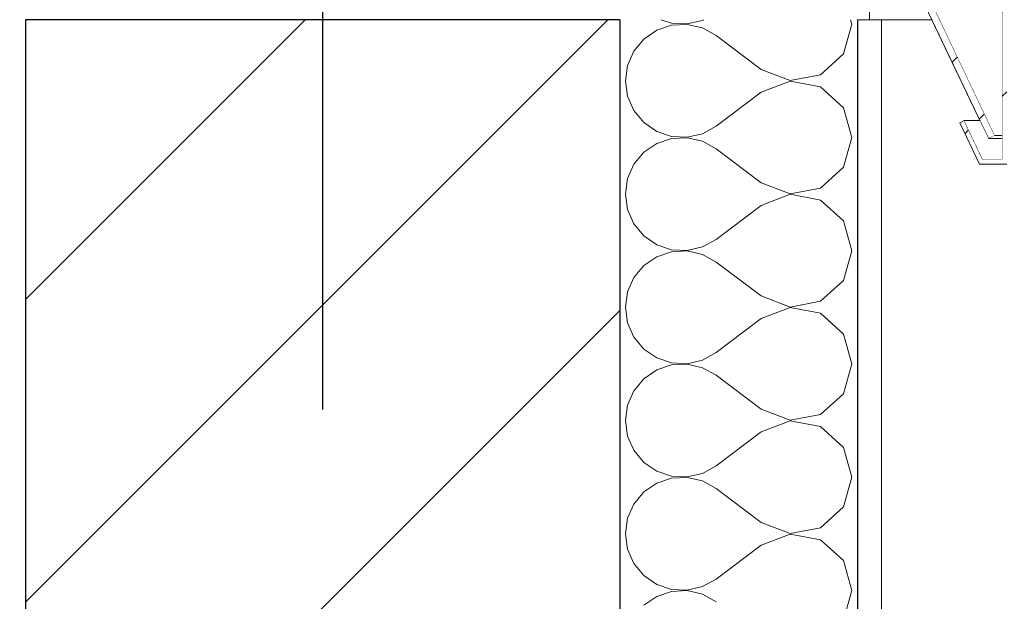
# Model space of a CAD drawing. Header units: millimetres. Extents: x 90539 to 127778, y -34922 to 14506.
# Tile 214 of 256: x 98915 to 99329, y 12495 to 12740. Entities that reach past the tile are written whole.
import ezdxf
from ezdxf.enums import TextEntityAlignment as Align

# ---------------------------------------------------------------- set-up
doc = ezdxf.new("R2010")
doc.units = ezdxf.units.MM
doc.header["$MEASUREMENT"] = 0
doc.linetypes.add('Kropki i Kreski', pattern=[360, 180, -90, 0, -90])
doc.linetypes.add('Wipeout_Contour', pattern=[1000, 0, -1000])
for name, color, linetype in [('Nowe_A-Obróbki', 7, 'Continuous'), ('Nowe_A-Osi', 7, 'Continuous'), ('Nowe_A-Wymiary-Wewnętrzne', 7, 'Continuous'), ('Nowe_A-Wymiary-Zewnętrzne', 7, 'Continuous'), ('Nowe_A-Ściany-Zewnętrzne', 7, 'Continuous')]:
    doc.layers.add(name, color=color, linetype=linetype)
for name, color, linetype, lineweight in [('Nowe_A-Obróbki_Nr_pióra__1', 7, 'Continuous', 13), ('Nowe_A-Obróbki_Nr_pióra__90', 7, 'Continuous', 13), ('Nowe_A-Osi_Nr_pióra__6', 5, 'Continuous', 13), ('Nowe_A-Wymiary-Wewnętrzne_Nr_pióra__46', 5, 'Continuous', 15), ('Nowe_A-Wymiary-Zewnętrzne_Nr_pióra__46', 5, 'Continuous', 15), ('Nowe_A-Ściany-Zewnętrzne_Nr_pióra__174', 7, 'Continuous', 5), ('Nowe_A-Ściany-Zewnętrzne_Nr_pióra__27', 7, 'Continuous', 25), ('Nowe_A-Ściany-Zewnętrzne_Nr_pióra__47', 7, 'Continuous', 15), ('Nowe_A-Ściany-Zewnętrzne_Nr_pióra__87', 7, 'Continuous', 13)]:
    doc.layers.add(name, color=color, linetype=linetype, lineweight=lineweight)
for name, color, linetype, lineweight, true_color in [('Nowe_A-Osi_Nr_pióra__25', 7, 'Continuous', 25, 0x40a5ff), ('Nowe_A-Wymiary-Wewnętrzne_Nr_pióra__45', 7, 'Continuous', 15, 0x40a5ff), ('Nowe_A-Wymiary-Wewnętrzne_Nr_pióra__85', 7, 'Continuous', 13, 0x80c2ff), ('Nowe_A-Wymiary-Zewnętrzne_Nr_pióra__45', 7, 'Continuous', 15, 0x40a5ff), ('Nowe_A-Wymiary-Zewnętrzne_Nr_pióra__85', 7, 'Continuous', 13, 0x80c2ff)]:
    doc.layers.add(name, color=color, linetype=linetype, lineweight=lineweight, true_color=true_color)
doc.styles.add('STYL_AUTOMATYCZNY_1', font='arial.ttf')
doc.styles.add('STYL_AUTOMATYCZNY_2', font='arial.ttf')
doc.dimstyles.new('STYL_AUTOMATYCZNY__1', dxfattribs={"dimtxt": 125, "dimasz": 47.5, "dimexe": 0.18, "dimexo": 20, "dimgap": 0, "dimtad": 1, "dimdec": 1, "dimlfac": 0.1, "dimzin": 0, "dimdsep": 46, "dimtxsty": 'STYL_AUTOMATYCZNY_2', "dimblk": 'ARROWHEAD_11', "dimblk1": 'ARROWHEAD_11', "dimblk2": 'ARROWHEAD_11', "dimcen": 0.09, "dimclrd": 256, "dimclre": 256, "dimclrt": 5, "dimadec": 1, "dimazin": 0, "dimtfac": 1, "dimtdec": 4, "dimtmove": 0, "dimatfit": 3, "dimfxl": 0, "dimtolj": 1, "dimtzin": 0, "dimarcsym": 0})
pattern_1 = [(45, (0, 0), (-88.38835, 88.38835), []), (45, (-17.68, 17.68), (-88.38835, 88.38835), []), (45, (-35.36, 35.36), (-88.38835, 88.38835), [])]

# ---------------------------------------------------------------- blocks, each defined once
blk = doc.blocks.new('ElemPrzekroju_145')
at = {"color": 254, "linetype": 'Wipeout_Contour', "lineweight": 0, "ltscale": 1104409.509105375}
blk.add_wipeout([(99277.6, 12009.57), (99267.6, 12009.07), (99267.6, 11986.04), (101108.6, 12078.09), (101108.6, 12679.29), (99318.93, 12679.29), (99310.66, 12696.68), (99312.46, 12697.54), (99319.01, 12697.54), (99298.82, 12740), (99277.6, 12740)], dxfattribs=at).dxf.layer = 'Nowe_A-Ściany-Zewnętrzne'
at = {"layer": 'Nowe_A-Ściany-Zewnętrzne_Nr_pióra__87', "color": 7, "linetype": 'Continuous', "lineweight": 13}
blk.add_line((99298.82, 12740), (99277.6, 12740), dxfattribs=at)
blk = doc.blocks.new('*X194')
at = {"layer": 'Nowe_A-Ściany-Zewnętrzne_Nr_pióra__174', "color": 7, "linetype": 'Continuous', "lineweight": 5}
for p, q in [((99189.37, 12737.68), (99183.14, 12735.58)), ((99184.95, 12740), (99189.37, 12738.51)), ((99189.37, 12738.51), (99195.93, 12738.19)), ((99195.93, 12738), (99189.37, 12737.68)), ((99195.93, 12738.19), (99202.33, 12739.68)), ((99202.33, 12736.51), (99195.93, 12738)), ((99202.33, 12739.68), (99202.91, 12740)), ((99261.66, 12725.58), (99265.22, 12738.1)), ((99265.22, 12738.1), (99264.68, 12740)), ((99183.14, 12735.58), (99177.73, 12731.86)), ((99208.07, 12733.33), (99202.33, 12736.51)), ((99227.12, 12719.05), (99208.07, 12733.33)), ((99177.73, 12731.86), (99173.53, 12726.8)), ((99173.53, 12726.8), (99170.89, 12720.79)), ((99252.06, 12716.8), (99261.66, 12725.58)), ((99170.89, 12720.79), (99169.98, 12714.29)), ((99227.12, 12719.05), (99239.27, 12714.38)), ((99239.27, 12714.38), (99252.06, 12716.8)), ((99169.98, 12714.29), (99170.89, 12707.78)), ((99239.27, 12714.19), (99227.12, 12709.52)), ((99252.06, 12711.77), (99239.27, 12714.19)), ((99227.12, 12709.52), (99208.07, 12695.24)), ((99261.66, 12702.99), (99252.06, 12711.77)), ((99170.89, 12707.78), (99173.53, 12701.77)), ((99173.53, 12701.77), (99177.73, 12696.71)), ((99265.22, 12690.48), (99261.66, 12702.99)), ((99177.73, 12696.71), (99183.14, 12692.99)), ((99183.14, 12692.99), (99189.37, 12690.89)), ((99195.93, 12690.57), (99202.33, 12692.06)), ((99202.33, 12692.06), (99208.07, 12695.24)), ((99183.14, 12687.96), (99177.73, 12684.24)), ((99189.37, 12690.06), (99183.14, 12687.96)), ((99189.37, 12690.89), (99195.93, 12690.57)), ((99195.93, 12690.38), (99189.37, 12690.06)), ((99202.33, 12688.89), (99195.93, 12690.38)), ((99208.07, 12685.71), (99202.33, 12688.89)), ((99261.66, 12677.96), (99265.22, 12690.48)), ((99177.73, 12684.24), (99173.53, 12679.18)), ((99227.12, 12671.43), (99208.07, 12685.71)), ((99173.53, 12679.18), (99170.89, 12673.17)), ((99252.06, 12669.18), (99261.66, 12677.96)), ((99170.89, 12673.17), (99169.98, 12666.67)), ((99227.12, 12671.43), (99239.27, 12666.76)), ((99239.27, 12666.76), (99252.06, 12669.18)), ((99169.98, 12666.67), (99170.89, 12660.16)), ((99239.27, 12666.57), (99227.12, 12661.9)), ((99252.06, 12664.15), (99239.27, 12666.57)), ((99261.66, 12655.37), (99252.06, 12664.15)), ((99170.89, 12660.16), (99173.53, 12654.15)), ((99227.12, 12661.9), (99208.07, 12647.62)), ((99265.22, 12642.86), (99261.66, 12655.37)), ((99173.53, 12654.15), (99177.73, 12649.09)), ((99177.73, 12649.09), (99183.14, 12645.37)), ((99202.33, 12644.44), (99208.07, 12647.62)), ((99183.14, 12645.37), (99189.37, 12643.27)), ((99189.37, 12642.44), (99183.14, 12640.34)), ((99189.37, 12643.27), (99195.93, 12642.95)), ((99195.93, 12642.76), (99189.37, 12642.44)), ((99195.93, 12642.95), (99202.33, 12644.44)), ((99202.33, 12641.27), (99195.93, 12642.76)), ((99261.66, 12630.34), (99265.22, 12642.86)), ((99183.14, 12640.34), (99177.73, 12636.62)), ((99208.07, 12638.1), (99202.33, 12641.27)), ((99227.12, 12623.81), (99208.07, 12638.1)), ((99177.73, 12636.62), (99173.53, 12631.57)), ((99173.53, 12631.57), (99170.89, 12625.55)), ((99252.06, 12621.56), (99261.66, 12630.34)), ((99170.89, 12625.55), (99169.98, 12619.05)), ((99227.12, 12623.81), (99239.27, 12619.14)), ((99239.27, 12619.14), (99252.06, 12621.56)), ((99169.98, 12619.05), (99170.89, 12612.54)), ((99239.27, 12618.95), (99227.12, 12614.29)), ((99252.06, 12616.53), (99239.27, 12618.95)), ((99227.12, 12614.29), (99208.07, 12600)), ((99261.66, 12607.76), (99252.06, 12616.53)), ((99170.89, 12612.54), (99173.53, 12606.53)), ((99173.53, 12606.53), (99177.73, 12601.47)), ((99265.22, 12595.24), (99261.66, 12607.76)), ((99177.73, 12601.47), (99183.14, 12597.75)), ((99183.14, 12597.75), (99189.37, 12595.65)), ((99195.93, 12595.33), (99202.33, 12596.82)), ((99202.33, 12596.82), (99208.07, 12600)), ((99183.14, 12592.72), (99177.73, 12589)), ((99189.37, 12594.82), (99183.14, 12592.72)), ((99189.37, 12595.65), (99195.93, 12595.33)), ((99195.93, 12595.14), (99189.37, 12594.82)), ((99202.33, 12593.66), (99195.93, 12595.14)), ((99208.07, 12590.48), (99202.33, 12593.66)), ((99261.66, 12582.72), (99265.22, 12595.24)), ((99177.73, 12589), (99173.53, 12583.95)), ((99227.12, 12576.19), (99208.07, 12590.48)), ((99173.53, 12583.95), (99170.89, 12577.93)), ((99252.06, 12573.94), (99261.66, 12582.72)), ((99170.89, 12577.93), (99169.98, 12571.43)), ((99227.12, 12576.19), (99239.27, 12571.52)), ((99239.27, 12571.52), (99252.06, 12573.94)), ((99169.98, 12571.43), (99170.89, 12564.92)), ((99239.27, 12571.33), (99227.12, 12566.67)), ((99252.06, 12568.91), (99239.27, 12571.33)), ((99261.66, 12560.14), (99252.06, 12568.91)), ((99170.89, 12564.92), (99173.53, 12558.91)), ((99227.12, 12566.67), (99208.07, 12552.38)), ((99265.22, 12547.62), (99261.66, 12560.14)), ((99173.53, 12558.91), (99177.73, 12553.85)), ((99177.73, 12553.85), (99183.14, 12550.13)), ((99202.33, 12549.2), (99208.07, 12552.38)), ((99183.14, 12550.13), (99189.37, 12548.03)), ((99189.37, 12547.2), (99183.14, 12545.11)), ((99189.37, 12548.03), (99195.93, 12547.72)), ((99195.93, 12547.52), (99189.37, 12547.2)), ((99195.93, 12547.72), (99202.33, 12549.2)), ((99202.33, 12546.04), (99195.93, 12547.52)), ((99261.66, 12535.1), (99265.22, 12547.62)), ((99183.14, 12545.11), (99177.73, 12541.39)), ((99208.07, 12542.86), (99202.33, 12546.04)), ((99227.12, 12528.57), (99208.07, 12542.86)), ((99177.73, 12541.39), (99173.53, 12536.33)), ((99173.53, 12536.33), (99170.89, 12530.32)), ((99252.06, 12526.32), (99261.66, 12535.1)), ((99170.89, 12530.32), (99169.98, 12523.81)), ((99227.12, 12528.57), (99239.27, 12523.91)), ((99239.27, 12523.91), (99252.06, 12526.32)), ((99169.98, 12523.81), (99170.89, 12517.3)), ((99239.27, 12523.71), (99227.12, 12519.05)), ((99252.06, 12521.3), (99239.27, 12523.71)), ((99227.12, 12519.05), (99208.07, 12504.76)), ((99261.66, 12512.52), (99252.06, 12521.3)), ((99170.89, 12517.3), (99173.53, 12511.29)), ((99173.53, 12511.29), (99177.73, 12506.23)), ((99265.22, 12500), (99261.66, 12512.52)), ((99177.73, 12506.23), (99183.14, 12502.51)), ((99183.14, 12502.51), (99189.37, 12500.41)), ((99195.93, 12500.1), (99202.33, 12501.58)), ((99202.33, 12501.58), (99208.07, 12504.76)), ((99183.14, 12497.49), (99177.73, 12493.77)), ((99189.37, 12499.59), (99183.14, 12497.49)), ((99189.37, 12500.41), (99195.93, 12500.1)), ((99195.93, 12499.9), (99189.37, 12499.59)), ((99202.33, 12498.42), (99195.93, 12499.9)), ((99208.07, 12495.24), (99202.33, 12498.42)), ((99261.66, 12487.48), (99265.22, 12500))]:
    blk.add_line(p, q, dxfattribs=at)
blk = doc.blocks.new('ElemPrzekroju_159')
at = {"layer": 'Nowe_A-Ściany-Zewnętrzne', "linetype": 'Continuous', "lineweight": 0, "true_color": 0x000000}
h = blk.add_hatch(dxfattribs=at)
h.set_pattern_fill('Bloczki_ceramiczne', color=18, style=0, pattern_type=2)
h.set_pattern_definition([(45, (0, 0), (-63.63961, 63.63961), [])])
h.paths.add_polyline_path([(98917.6, 12740), (98917.6, 12240), (99167.6, 12240), (99167.6, 12740)])
h = blk.add_hatch(dxfattribs=at)
h.set_pattern_fill('Tynk', color=18, style=0, pattern_type=2)
h.set_pattern_definition([(0, (0, 0), (0, 86.60254), [0, -50]), (0, (25, 43.3), (0, 86.60254), [0, -50])])
h.paths.add_polyline_path([(99267.6, 12240), (99277.6, 12240), (99277.6, 12740), (99267.6, 12740)])
at = {"layer": 'Nowe_A-Ściany-Zewnętrzne_Nr_pióra__27', "color": 7, "linetype": 'Continuous', "lineweight": 25}
for p, q in [((98917.6, 12740), (98917.6, 12240)), ((99167.6, 12740), (98917.6, 12740)), ((99167.6, 12740), (99167.6, 12240)), ((99267.6, 12740), (99267.6, 12240))]:
    blk.add_line(p, q, dxfattribs=at)
at = {"layer": 'Nowe_A-Ściany-Zewnętrzne_Nr_pióra__47', "color": 7, "linetype": 'Continuous', "lineweight": 15}
for p, q in [((99272.6, 12740), (99267.6, 12740)), ((99277.6, 12740), (99272.6, 12740)), ((99277.6, 12740), (99277.6, 12240))]:
    blk.add_line(p, q, dxfattribs=at)
at = {"layer": 'Nowe_A-Ściany-Zewnętrzne', "lineweight": 0}
blk.add_blockref('*X194', (0, 0), dxfattribs=at)
blk = doc.blocks.new('ElemPrzekroju_336')
at = {"layer": 'Nowe_A-Obróbki', "linetype": 'Continuous', "lineweight": 0, "true_color": 0x000000}
h = blk.add_hatch(dxfattribs=at)
h.set_pattern_fill('Aluminium', color=18, style=0, pattern_type=2)
h.set_pattern_definition(pattern_1)
h.paths.add_polyline_path([(98654.74, 12846.37), (98654.74, 12628.9), (98666.32, 12628.9), (98672.24, 12647.62), (98670.33, 12648.23), (98664.85, 12630.9), (98656.74, 12630.9), (98656.74, 12843.82), (98729.2, 12825.85), (99328.31, 12825.85), (99328.31, 12681.29), (99320.19, 12681.29), (99312.46, 12697.54), (99310.66, 12696.68), (99318.93, 12679.29), (99330.31, 12679.29), (99330.31, 12827.85), (98729.44, 12827.85)])
h = blk.add_hatch(dxfattribs=at)
h.set_pattern_fill('Aluminium', color=18, style=0, pattern_type=2)
h.set_pattern_definition(pattern_1)
h.paths.add_polyline_path([(98659.74, 12640.9), (98662.6, 12640), (98710.56, 12791.77), (99274.21, 12791.77), (99322.6, 12690), (99325.31, 12691.29), (99276.1, 12794.77), (99156.85, 12794.77), (99007.6, 12794.77), (98858.34, 12794.77), (98828.34, 12794.77), (98708.37, 12794.77)])
at = {"layer": 'Nowe_A-Obróbki_Nr_pióra__1', "color": 7, "linetype": 'Continuous', "lineweight": 13}
for p, q in [((99328.31, 12825.85), (99328.31, 12681.29)), ((99274.21, 12791.77), (99322.6, 12690)), ((99276.1, 12794.77), (99325.31, 12691.29)), ((99312.46, 12697.54), (99310.66, 12696.68)), ((99310.66, 12696.68), (99318.93, 12679.29)), ((99312.46, 12697.54), (99320.19, 12681.29)), ((99325.31, 12691.29), (99322.6, 12690)), ((99328.31, 12681.29), (99320.19, 12681.29)), ((99330.31, 12679.29), (99318.93, 12679.29))]:
    blk.add_line(p, q, dxfattribs=at)
at = {"layer": 'Nowe_A-Obróbki_Nr_pióra__1', "color": 7, "linetype": 'Continuous', "lineweight": 13, "flags": 128}
blk.add_lwpolyline([(99272.6, 12790), (99272.6, 12770), (99272.6, 12740)], dxfattribs=at)
blk = doc.blocks.new('ElemPrzekroju_340')
at = {"color": 254, "linetype": 'Wipeout_Contour', "lineweight": 0, "ltscale": 600774.435056}
blk.add_wipeout([(99312.46, 12697.54), (99320.19, 12681.29), (99328.31, 12681.29), (99328.31, 12690), (99322.6, 12690), (99319.01, 12697.54)], dxfattribs=at).dxf.layer = 'Nowe_A-Obróbki'
at = {"color": 254, "linetype": 'Wipeout_Contour', "lineweight": 0, "ltscale": 400513.906725}
blk.add_wipeout([(99328.31, 12794.77), (99276.1, 12794.77), (99325.31, 12691.29), (99328.31, 12691.29)], dxfattribs=at).dxf.layer = 'Nowe_A-Obróbki'
at = {"layer": 'Nowe_A-Obróbki_Nr_pióra__90', "color": 7, "linetype": 'Continuous', "lineweight": 13}
blk.add_line((99319.01, 12697.54), (99312.46, 12697.54), dxfattribs=at)
at = {"color": 254, "linetype": 'Wipeout_Contour', "lineweight": 0, "ltscale": 1096352.581302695}
blk.add_wipeout([(98710.56, 12791.77), (98662.6, 12640), (98667.73, 12640), (98670.33, 12648.23), (98707.6, 12648.23), (98707.6, 12740), (98712.6, 12740), (98712.6, 12790), (99272.6, 12790), (99275.05, 12790), (99274.21, 12791.77)], dxfattribs=at).dxf.layer = 'Nowe_A-Obróbki'
at = {"color": 254, "linetype": 'Wipeout_Contour', "lineweight": 0, "ltscale": 400533.822838}
blk.add_wipeout([(99325.31, 12691.29), (99322.6, 12690), (99328.31, 12690), (99328.31, 12691.29)], dxfattribs=at).dxf.layer = 'Nowe_A-Obróbki'
at = {"layer": 'Nowe_A-Obróbki_Nr_pióra__90', "color": 7, "linetype": 'Continuous', "lineweight": 13}
for p, q in [((99328.31, 12690), (99322.6, 12690)), ((99328.31, 12691.29), (99325.31, 12691.29))]:
    blk.add_line(p, q, dxfattribs=at)
blk = doc.blocks.new('Standardowy znacznik osi[1]', base_point=(99042.6, 13756.05))
at = {"layer": 'Nowe_A-Osi_Nr_pióra__25', "color": 161, "linetype": 'Kropki i Kreski', "lineweight": 25, "true_color": 0x40a5ff}
blk.add_line((99042.6, 12756.05), (99042.6, -1000), dxfattribs=at)
at = {"layer": 'Nowe_A-Osi_Nr_pióra__6', "color": 5, "lineweight": 13, "style": 'STYL_AUTOMATYCZNY_1'}
for tag, p in [('AC_MarkerText_1_0', (99042.6, 14331.05)), ('AC_MarkerText_1_1', (99042.6, -2175))]:
    blk.add_attdef(tag, text='', height=400, rotation=360, dxfattribs=at).set_placement(p, align=Align.TOP_CENTER)
blk = doc.blocks.new('*D700')
at = {"layer": 'Nowe_A-Wymiary-Wewnętrzne_Nr_pióra__45', "linetype": 'Continuous', "lineweight": 15, "true_color": 0x40a5ff}
for points in [[(100131.34, 12846.37), (100132.29, 12841.59), (100135, 12837.54), (100139.06, 12834.83), (100143.84, 12833.87), (100148.62, 12834.83), (100152.68, 12837.54), (100155.39, 12841.59), (100156.34, 12846.37), (100155.39, 12851.16), (100152.68, 12855.21), (100148.62, 12857.92), (100143.84, 12858.87), (100139.06, 12857.92), (100135, 12855.21), (100132.29, 12851.16)], [(100131.34, 12240), (100132.29, 12235.22), (100135, 12231.16), (100139.06, 12228.45), (100143.84, 12227.5), (100148.62, 12228.45), (100152.68, 12231.16), (100155.39, 12235.22), (100156.34, 12240), (100155.39, 12244.78), (100152.68, 12248.84), (100148.62, 12251.55), (100143.84, 12252.5), (100139.06, 12251.55), (100135, 12248.84), (100132.29, 12244.78)]]:
    blk.add_hatch(color=161, dxfattribs=at).paths.add_polyline_path(points)
at = {"layer": 'Nowe_A-Wymiary-Wewnętrzne_Nr_pióra__45', "color": 161, "linetype": 'Continuous', "lineweight": 15, "true_color": 0x40a5ff}
for centre in [(100143.84, 12846.37), (100143.84, 12240)]:
    blk.add_circle(centre, 12.5, dxfattribs=at)
at = {"layer": 'Nowe_A-Wymiary-Wewnętrzne_Nr_pióra__85', "color": 151, "linetype": 'Continuous', "lineweight": 13, "true_color": 0x80c2ff}
for p, q in [((100143.84, 12858.87), (100143.84, 12871.37)), ((100131.34, 12846.37), (100096.96, 12846.37)), ((100190.71, 12846.37), (100156.34, 12846.37)), ((100143.84, 12252.5), (100143.84, 12833.87)), ((100131.34, 12240), (100096.96, 12240)), ((100190.71, 12240), (100156.34, 12240))]:
    blk.add_line(p, q, dxfattribs=at)
at = {"layer": 'Nowe_A-Wymiary-Wewnętrzne_Nr_pióra__46', "color": 5, "lineweight": 15, "char_height": 125, "attachment_point": 7, "rotation": 90, "style": 'STYL_AUTOMATYCZNY_2'}
for s, insert in [('\\A1;{\\pql;\\fArial|b0|i0|c238|p0;\\W1.000000;60,6}', (100118.84, 12858.87)), ('\\A1;{\\pql;\\fArial|b0|i0|c238|p0;\\W1.000000;23,0}', (100118.84, 12252.5))]:
    blk.add_mtext(s, dxfattribs=dict(at, insert=insert))
blk = doc.blocks.new('ARROWHEAD_11')
at = {"color": 0, "linetype": 'Continuous', "lineweight": 0}
blk.add_line((0, 0), (-1, 0), dxfattribs=at)
at = {"color": 0, "linetype": 'Continuous', "lineweight": 0, "const_width": 0.25, "flags": 128}
blk.add_lwpolyline([(-0.125, 0, 1), (0.125, 0, 1)], format="xyb", close=True, dxfattribs=at)
blk = doc.blocks.new('*D748')
at = {"layer": 'Nowe_A-Wymiary-Zewnętrzne_Nr_pióra__45', "linetype": 'Continuous', "lineweight": 15, "true_color": 0x40a5ff}
for points in [[(119375.13, 12845), (119376.08, 12840.22), (119378.79, 12836.16), (119382.84, 12833.45), (119387.63, 12832.5), (119392.41, 12833.45), (119396.47, 12836.16), (119399.18, 12840.22), (119400.13, 12845), (119399.18, 12849.78), (119396.47, 12853.84), (119392.41, 12856.55), (119387.63, 12857.5), (119382.84, 12856.55), (119378.79, 12853.84), (119376.08, 12849.78)], [(119375.13, -450), (119376.08, -454.78), (119378.79, -458.84), (119382.84, -461.55), (119387.63, -462.5), (119392.41, -461.55), (119396.47, -458.84), (119399.18, -454.78), (119400.13, -450), (119399.18, -445.22), (119396.47, -441.16), (119392.41, -438.45), (119387.63, -437.5), (119382.84, -438.45), (119378.79, -441.16), (119376.08, -445.22)]]:
    blk.add_hatch(color=161, dxfattribs=at).paths.add_polyline_path(points)
at = {"layer": 'Nowe_A-Wymiary-Zewnętrzne_Nr_pióra__45', "color": 161, "linetype": 'Continuous', "lineweight": 15, "true_color": 0x40a5ff}
for centre in [(119387.63, 12845), (119387.63, -450)]:
    blk.add_circle(centre, 12.5, dxfattribs=at)
at = {"layer": 'Nowe_A-Wymiary-Zewnętrzne_Nr_pióra__85', "color": 151, "linetype": 'Continuous', "lineweight": 13, "true_color": 0x80c2ff}
for p, q in [((119387.63, 12857.5), (119387.63, 12870)), ((119375.13, 12845), (119340.75, 12845)), ((119434.5, 12845), (119400.13, 12845)), ((119387.63, -437.5), (119387.63, 12832.5)), ((119375.13, -450), (119340.75, -450)), ((119434.5, -450), (119400.13, -450)), ((119387.63, -475), (119387.63, -462.5))]:
    blk.add_line(p, q, dxfattribs=at)
at = {"layer": 'Nowe_A-Wymiary-Zewnętrzne_Nr_pióra__46', "color": 5, "lineweight": 15, "insert": (119362.63, 5911.52), "char_height": 125, "attachment_point": 7, "rotation": 90, "style": 'STYL_AUTOMATYCZNY_2'}
blk.add_mtext('\\A1;{\\pql;\\fArial|b0|i0|c238|p0;\\W1.000000;1\xa0329,5}', dxfattribs=at)
blk = doc.blocks.new('*D761')
at = {"layer": 'Nowe_A-Wymiary-Zewnętrzne_Nr_pióra__45', "linetype": 'Continuous', "lineweight": 15, "true_color": 0x40a5ff}
for points in [[(119168.14, 12620), (119169.09, 12615.22), (119171.8, 12611.16), (119175.86, 12608.45), (119180.64, 12607.5), (119185.43, 12608.45), (119189.48, 12611.16), (119192.19, 12615.22), (119193.14, 12620), (119192.19, 12624.78), (119189.48, 12628.84), (119185.43, 12631.55), (119180.64, 12632.5), (119175.86, 12631.55), (119171.8, 12628.84), (119169.09, 12624.78)], [(119168.14, 12240), (119169.09, 12235.22), (119171.8, 12231.16), (119175.86, 12228.45), (119180.64, 12227.5), (119185.43, 12228.45), (119189.48, 12231.16), (119192.19, 12235.22), (119193.14, 12240), (119192.19, 12244.78), (119189.48, 12248.84), (119185.43, 12251.55), (119180.64, 12252.5), (119175.86, 12251.55), (119171.8, 12248.84), (119169.09, 12244.78)]]:
    blk.add_hatch(color=161, dxfattribs=at).paths.add_polyline_path(points)
at = {"layer": 'Nowe_A-Wymiary-Zewnętrzne_Nr_pióra__45', "color": 161, "linetype": 'Continuous', "lineweight": 15, "true_color": 0x40a5ff}
for centre in [(119180.64, 12620), (119180.64, 12240)]:
    blk.add_circle(centre, 12.5, dxfattribs=at)
at = {"layer": 'Nowe_A-Wymiary-Zewnętrzne_Nr_pióra__85', "color": 151, "linetype": 'Continuous', "lineweight": 13, "true_color": 0x80c2ff}
for p, q in [((119168.14, 12620), (119133.77, 12620)), ((119227.52, 12620), (119193.14, 12620)), ((119180.64, 12252.5), (119180.64, 12607.5)), ((119168.14, 12240), (119133.77, 12240)), ((119227.52, 12240), (119193.14, 12240))]:
    blk.add_line(p, q, dxfattribs=at)
at = {"layer": 'Nowe_A-Wymiary-Zewnętrzne_Nr_pióra__46', "color": 5, "lineweight": 15, "insert": (119155.64, 12263.17), "char_height": 125, "attachment_point": 7, "rotation": 90, "style": 'STYL_AUTOMATYCZNY_2'}
blk.add_mtext('\\A1;{\\pql;\\fArial|b0|i0|c238|p0;\\W1.000000;38,0}', dxfattribs=at)
blk = doc.blocks.new('*D762')
at = {"layer": 'Nowe_A-Wymiary-Zewnętrzne_Nr_pióra__45', "linetype": 'Continuous', "lineweight": 15, "true_color": 0x40a5ff}
for points in [[(119168.14, 12845), (119169.09, 12840.22), (119171.8, 12836.16), (119175.86, 12833.45), (119180.64, 12832.5), (119185.43, 12833.45), (119189.48, 12836.16), (119192.19, 12840.22), (119193.14, 12845), (119192.19, 12849.78), (119189.48, 12853.84), (119185.43, 12856.55), (119180.64, 12857.5), (119175.86, 12856.55), (119171.8, 12853.84), (119169.09, 12849.78)], [(119168.14, 12620), (119169.09, 12615.22), (119171.8, 12611.16), (119175.86, 12608.45), (119180.64, 12607.5), (119185.43, 12608.45), (119189.48, 12611.16), (119192.19, 12615.22), (119193.14, 12620), (119192.19, 12624.78), (119189.48, 12628.84), (119185.43, 12631.55), (119180.64, 12632.5), (119175.86, 12631.55), (119171.8, 12628.84), (119169.09, 12624.78)]]:
    blk.add_hatch(color=161, dxfattribs=at).paths.add_polyline_path(points)
at = {"layer": 'Nowe_A-Wymiary-Zewnętrzne_Nr_pióra__45', "color": 161, "linetype": 'Continuous', "lineweight": 15, "true_color": 0x40a5ff}
blk.add_circle((119180.64, 12845), 12.5, dxfattribs=at)
at = {"layer": 'Nowe_A-Wymiary-Zewnętrzne_Nr_pióra__85', "color": 151, "linetype": 'Continuous', "lineweight": 13, "true_color": 0x80c2ff}
for p, q in [((119180.64, 12857.5), (119180.64, 12870)), ((119168.14, 12845), (119133.77, 12845)), ((119227.52, 12845), (119193.14, 12845)), ((119180.64, 12632.5), (119180.64, 12832.5))]:
    blk.add_line(p, q, dxfattribs=at)
at = {"layer": 'Nowe_A-Wymiary-Zewnętrzne_Nr_pióra__46', "color": 5, "lineweight": 15, "insert": (119155.64, 12857.5), "char_height": 125, "attachment_point": 7, "rotation": 90, "style": 'STYL_AUTOMATYCZNY_2'}
blk.add_mtext('\\A1;{\\pql;\\fArial|b0|i0|c238|p0;\\W1.000000;22,5}', dxfattribs=at)

msp = doc.modelspace()

# ---------------------------------------------------------------- block references
at = {"layer": 'Nowe_A-Ściany-Zewnętrzne', "lineweight": 0}
msp.add_blockref('ElemPrzekroju_145', (0, 0), dxfattribs=at)

# ---------------------------------------------------------------- next in the draw order: block references
at = {"layer": 'Nowe_A-Obróbki', "lineweight": 0}
msp.add_blockref('ElemPrzekroju_336', (0, 0), dxfattribs=at)
at = {"layer": 'Nowe_A-Ściany-Zewnętrzne', "lineweight": 0}
msp.add_blockref('ElemPrzekroju_159', (0, 0), dxfattribs=at)

# ---------------------------------------------------------------- next in the draw order: block references
at = {"layer": 'Nowe_A-Obróbki', "lineweight": 0}
msp.add_blockref('ElemPrzekroju_340', (0, 0), dxfattribs=at)

# ---------------------------------------------------------------- next in the draw order: block references
at = {"layer": 'Nowe_A-Osi', "color": 8, "linetype": 'Continuous', "lineweight": 13}
msp.add_blockref('Standardowy znacznik osi[1]', (99042.6, 13756.05), dxfattribs=at)

# ---------------------------------------------------------------- next in the draw order: dimensions: what is measured, and where the dimension line sits
at = {"layer": 'Nowe_A-Wymiary-Wewnętrzne', "color": 151, "linetype": 'Continuous', "lineweight": 13, "true_color": 0x80c2ff}
dim = msp.add_linear_dim(base=(100143.84, 12846.37), p1=(99277.6, 12240), p2=(98654.74, 12846.37), angle=90, dimstyle='STYL_AUTOMATYCZNY__1', dxfattribs=at)
dim.commit()
dim.dimension.update_dxf_attribs({"geometry": '*D700', "text_midpoint": (100056.34, 13020.7), "dimtype": 160, "text_rotation": 90})
at = {"layer": 'Nowe_A-Wymiary-Zewnętrzne', "color": 151, "linetype": 'Continuous', "lineweight": 13, "true_color": 0x80c2ff}
for base, p1, p2, picture, middle in [((119180.64, 12845), (98666.67, 12620), (98654.74, 12845), '*D762', (119093.14, 13019.32)), ((119387.63, 12845), (95120.09, -450), (98654.74, 12845), '*D748', (119300.13, 6192.64)), ((119180.64, 12620), (98707.6, 12240), (98666.67, 12620), '*D761', (119093.14, 12425))]:
    dim = msp.add_linear_dim(base=base, p1=p1, p2=p2, angle=90, dimstyle='STYL_AUTOMATYCZNY__1', dxfattribs=at)
    dim.commit()
    dim.dimension.update_dxf_attribs({"geometry": picture, "text_midpoint": middle, "dimtype": 160, "text_rotation": 90})

doc.saveas('drawing.dxf')
